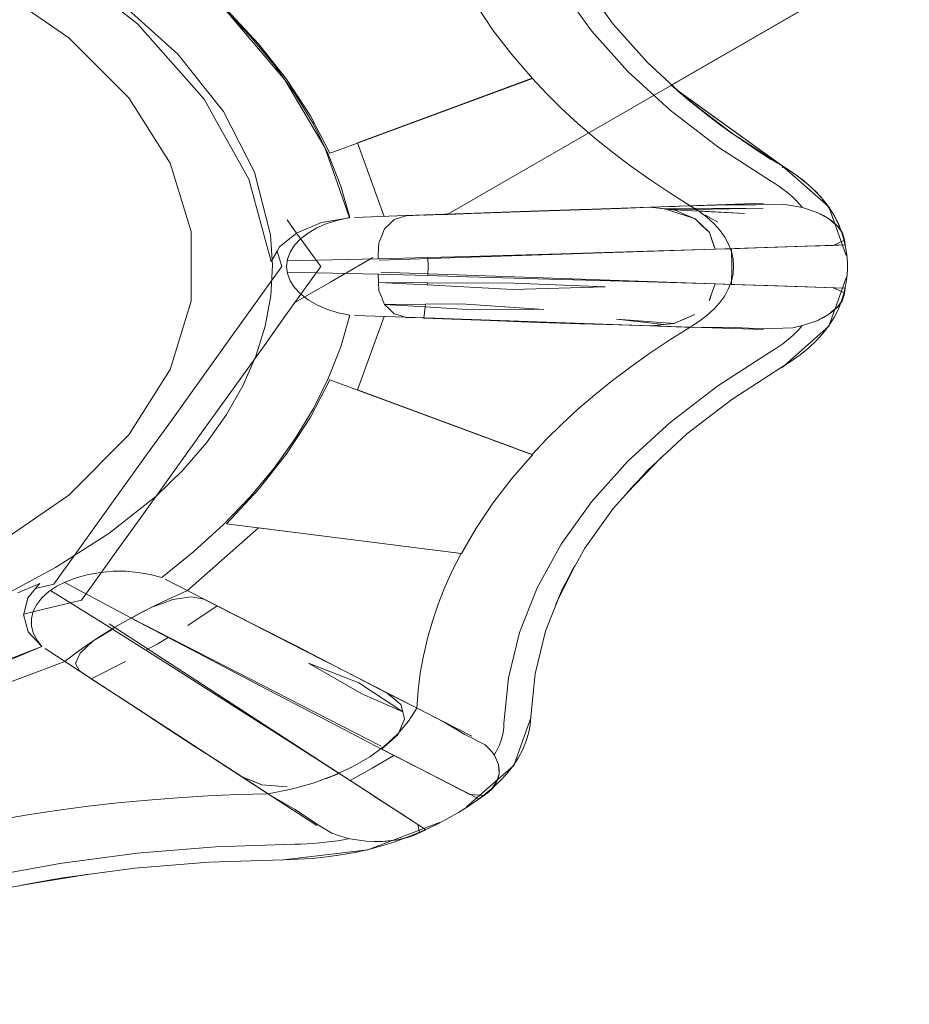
# Model space of a CAD drawing. Header units: millimetres. Extents: x -16331 to -10174, y -4135 to -3584.
# Tile 8 of 256: x -10369.0702 to -10368.994, y -4040.6996 to -4040.6153. Entities that reach past the tile are written whole.
import ezdxf

# ---------------------------------------------------------------- set-up
doc = ezdxf.new("R2010")
doc.units = ezdxf.units.MM
doc.layers.add('IFC-IfcFlowTerminal-Contorno', color=250, linetype='Continuous', lineweight=5)
doc.layers.add('P-SANR-FIXT', color=7, linetype='Continuous')

msp = doc.modelspace()

# ---------------------------------------------------------------- linework, layer by layer
at = {"layer": 'IFC-IfcFlowTerminal-Contorno', "lineweight": 5}
for p, q in [((-10369.030027, -4040.629914), (-10368.881684, -4040.544268)), ((-10369.065848, -4040.611122), (-10369.060139, -4040.615629)), ((-10369.052502, -4040.614384), (-10369.04976, -4040.617327)), ((-10369.029685, -4040.616152), (-10369.031122, -4040.614008)), ((-10369.047508, -4040.620412), (-10369.052198, -4040.614907)), ((-10369.060139, -4040.615629), (-10369.05443, -4040.62207)), ((-10369.028073, -4040.618254), (-10369.029685, -4040.616152)), ((-10369.04976, -4040.617327), (-10369.047362, -4040.620377)), ((-10369.026304, -4040.620308), (-10369.028073, -4040.618254)), ((-10369.044081, -4040.626221), (-10369.047508, -4040.620412)), ((-10369.047362, -4040.620377), (-10369.04532, -4040.623514)), ((-10369.041903, -4040.626071), (-10369.026304, -4040.620308)), ((-10369.05443, -4040.62207), (-10369.053354, -4040.623992)), ((-10369.053354, -4040.623992), (-10369.050589, -4040.628929)), ((-10369.04532, -4040.623514), (-10369.043654, -4040.626717)), ((-10369.043402, -4040.628154), (-10369.044081, -4040.626221)), ((-10369.043654, -4040.626717), (-10369.043316, -4040.626592)), ((-10369.043316, -4040.626592), (-10369.041903, -4040.626071)), ((-10369.042163, -4040.631679), (-10369.043402, -4040.628154)), ((-10369.050589, -4040.628929), (-10369.049113, -4040.63441)), ((-10369.033532, -4040.631938), (-10369.030027, -4040.629914)), ((-10369.022223, -4040.631527), (-10369.026557, -4040.631676)), ((-10369.020422, -4040.631492), (-10369.025748, -4040.631677)), ((-10369.020045, -4040.631469), (-10369.022223, -4040.631527)), ((-10369.018779, -4040.631436), (-10369.020422, -4040.631492)), ((-10369.018899, -4040.631439), (-10369.020045, -4040.631469)), ((-10369.017106, -4040.63137), (-10369.018899, -4040.631439)), ((-10369.016157, -4040.631345), (-10369.018779, -4040.631436)), ((-10369.016208, -4040.631339), (-10369.017106, -4040.63137)), ((-10369.012804, -4040.631228), (-10369.016157, -4040.631345)), ((-10369.015996, -4040.631362), (-10369.016157, -4040.631345)), ((-10369.016157, -4040.631345), (-10369.015017, -4040.631468)), ((-10369.015144, -4040.631453), (-10369.015996, -4040.631362)), ((-10369.01501, -4040.631468), (-10369.015144, -4040.631453)), ((-10369.015017, -4040.631468), (-10369.012416, -4040.631456)), ((-10369.015017, -4040.631468), (-10369.014832, -4040.631528)), ((-10369.014245, -4040.631514), (-10369.015017, -4040.631468)), ((-10369.014258, -4040.63155), (-10369.01501, -4040.631468)), ((-10369.014049, -4040.631265), (-10369.014761, -4040.63129)), ((-10369.01469, -4040.631574), (-10369.012364, -4040.632329)), ((-10369.014127, -4040.631564), (-10369.014258, -4040.63155)), ((-10369.013552, -4040.631554), (-10369.014245, -4040.631514)), ((-10369.013552, -4040.631554), (-10369.014127, -4040.631564)), ((-10369.013244, -4040.631948), (-10369.014127, -4040.631564)), ((-10369.014127, -4040.631564), (-10369.012057, -4040.631671)), ((-10369.01229, -4040.631532), (-10369.013552, -4040.631554)), ((-10369.01252, -4040.631218), (-10369.012804, -4040.631228)), ((-10369.009668, -4040.631119), (-10369.01252, -4040.631218)), ((-10369.012416, -4040.631456), (-10369.00652, -4040.63143)), ((-10369.01229, -4040.631532), (-10369.012416, -4040.631456)), ((-10369.00652, -4040.63143), (-10369.01229, -4040.631532)), ((-10369.008133, -4040.631873), (-10369.012111, -4040.631639)), ((-10369.007116, -4040.631135), (-10369.009668, -4040.631119)), ((-10369.004803, -4040.631064), (-10369.007116, -4040.631135)), ((-10369.003146, -4040.631362), (-10369.004803, -4040.631064)), ((-10369.001911, -4040.631792), (-10369.003146, -4040.631362)), ((-10369.046929, -4040.63295), (-10369.047304, -4040.632428)), ((-10369.044379, -4040.632634), (-10369.041967, -4040.632237)), ((-10369.041967, -4040.632237), (-10369.042163, -4040.631679)), ((-10369.038146, -4040.63238), (-10369.038554, -4040.632782)), ((-10369.037698, -4040.632243), (-10369.038146, -4040.63238)), ((-10369.037141, -4040.632074), (-10369.037698, -4040.632243)), ((-10369.035973, -4040.63203), (-10369.037127, -4040.63207)), ((-10369.033547, -4040.631946), (-10369.035973, -4040.63203)), ((-10369.035423, -4040.632009), (-10369.035605, -4040.632016)), ((-10369.033532, -4040.631938), (-10369.035423, -4040.632009)), ((-10369.031532, -4040.631877), (-10369.033547, -4040.631946)), ((-10369.031279, -4040.631853), (-10369.033532, -4040.631938)), ((-10369.025748, -4040.631677), (-10369.031532, -4040.631877)), ((-10369.026557, -4040.631676), (-10369.031279, -4040.631853)), ((-10369.012364, -4040.632329), (-10369.013244, -4040.631948)), ((-10369.012364, -4040.632329), (-10369.011138, -4040.633515)), ((-10369.011751, -4040.632922), (-10369.012364, -4040.632329)), ((-10369.011818, -4040.631814), (-10369.012057, -4040.631671)), ((-10369.012057, -4040.631671), (-10369.008133, -4040.631873)), ((-10369.010417, -4040.63262), (-10369.01147, -4040.632022)), ((-10369.000906, -4040.63234), (-10369.001911, -4040.631792)), ((-10369.00016, -4040.632963), (-10369.000906, -4040.63234)), ((-10369.046502, -4040.633545), (-10369.046929, -4040.63295)), ((-10369.04651, -4040.633552), (-10369.044379, -4040.632634)), ((-10369.03896, -4040.633187), (-10369.039203, -4040.633781)), ((-10369.038554, -4040.632782), (-10369.03896, -4040.633187)), ((-10369.011138, -4040.633515), (-10369.011751, -4040.632922)), ((-10368.999733, -4040.633557), (-10369.00016, -4040.632963)), ((-10369.047956, -4040.634719), (-10369.04651, -4040.633552)), ((-10369.046109, -4040.634094), (-10369.046502, -4040.633545)), ((-10369.044438, -4040.636423), (-10369.046109, -4040.634094)), ((-10369.039203, -4040.633781), (-10369.039444, -4040.634375)), ((-10369.010884, -4040.634228), (-10369.011138, -4040.633515)), ((-10369.011138, -4040.633515), (-10369.010637, -4040.63494)), ((-10369.000528, -4040.634602), (-10368.999568, -4040.634169)), ((-10368.999568, -4040.634169), (-10368.999733, -4040.633557)), ((-10369.049113, -4040.63441), (-10369.048839, -4040.635431)), ((-10369.048176, -4040.635097), (-10369.047956, -4040.634719)), ((-10369.039444, -4040.634375), (-10369.039504, -4040.635386)), ((-10369.016478, -4040.635114), (-10369.010637, -4040.63494)), ((-10369.010637, -4040.63494), (-10369.010884, -4040.634228)), ((-10369.010637, -4040.63494), (-10369.009231, -4040.634893)), ((-10369.009231, -4040.634893), (-10369.006385, -4040.634799)), ((-10369.009197, -4040.636423), (-10369.009231, -4040.634893)), ((-10369.006385, -4040.634799), (-10369.006142, -4040.634791)), ((-10369.006142, -4040.634791), (-10369.002746, -4040.634676)), ((-10369.002746, -4040.634676), (-10369.000528, -4040.634602)), ((-10369.048839, -4040.635431), (-10369.04869, -4040.635982)), ((-10369.04869, -4040.635982), (-10369.048176, -4040.635097)), ((-10369.047779, -4040.636423), (-10369.048176, -4040.635097)), ((-10369.043519, -4040.637704), (-10369.039969, -4040.635654)), ((-10369.039504, -4040.635386), (-10369.039527, -4040.635765)), ((-10369.039527, -4040.635765), (-10369.035269, -4040.635647)), ((-10369.035269, -4040.635647), (-10369.031807, -4040.635551)), ((-10369.035269, -4040.635647), (-10369.035237, -4040.636423)), ((-10369.031807, -4040.635551), (-10369.023821, -4040.635325)), ((-10369.023821, -4040.635325), (-10369.016478, -4040.635114)), ((-10369.048589, -4040.637553), (-10369.047779, -4040.636423)), ((-10369.046653, -4040.639513), (-10369.044438, -4040.636423)), ((-10369.035237, -4040.636423), (-10369.035269, -4040.6372)), ((-10369.009231, -4040.637952), (-10369.009197, -4040.636423)), ((-10369.05142, -4040.641498), (-10369.048589, -4040.637553)), ((-10369.039527, -4040.637083), (-10369.039486, -4040.637778)), ((-10369.035269, -4040.6372), (-10369.039527, -4040.637083)), ((-10369.031824, -4040.637294), (-10369.035269, -4040.6372)), ((-10369.023826, -4040.63752), (-10369.031824, -4040.637294)), ((-10369.016474, -4040.637734), (-10369.023826, -4040.63752)), ((-10369.046653, -4040.639513), (-10369.043607, -4040.637754)), ((-10369.043607, -4040.637754), (-10369.043519, -4040.637704)), ((-10369.039486, -4040.637778), (-10369.035295, -4040.637803)), ((-10369.039486, -4040.637778), (-10369.039446, -4040.638472)), ((-10369.035303, -4040.637999), (-10369.039486, -4040.637778)), ((-10369.035295, -4040.637803), (-10369.035303, -4040.637999)), ((-10369.02798, -4040.638386), (-10369.035303, -4040.637999)), ((-10369.035295, -4040.637803), (-10369.027877, -4040.637847)), ((-10369.020073, -4040.638156), (-10369.02798, -4040.638386)), ((-10369.027877, -4040.637847), (-10369.020073, -4040.638156)), ((-10369.010637, -4040.637908), (-10369.016474, -4040.637734)), ((-10369.01092, -4040.638707), (-10369.010637, -4040.637908)), ((-10369.010639, -4040.637905), (-10369.01089, -4040.638621)), ((-10369.009231, -4040.637952), (-10369.010639, -4040.637905)), ((-10369.006407, -4040.638048), (-10369.009231, -4040.637952)), ((-10369.006156, -4040.638056), (-10369.006407, -4040.638048)), ((-10369.002759, -4040.63817), (-10369.006156, -4040.638056)), ((-10369.000528, -4040.638244), (-10369.002759, -4040.63817)), ((-10368.99957, -4040.638678), (-10369.000528, -4040.638244)), ((-10369.039446, -4040.638472), (-10369.039205, -4040.639066)), ((-10369.039205, -4040.639066), (-10369.039159, -4040.639178)), ((-10369.039159, -4040.639178), (-10369.03896, -4040.639661)), ((-10369.01089, -4040.638621), (-10369.011142, -4040.639338)), ((-10369.011138, -4040.63934), (-10369.01092, -4040.638707)), ((-10368.999733, -4040.639289), (-10368.99957, -4040.638678)), ((-10369.047443, -4040.640616), (-10369.046794, -4040.63971)), ((-10369.046794, -4040.63971), (-10369.046653, -4040.639513)), ((-10369.03896, -4040.639661), (-10369.035456, -4040.639644)), ((-10369.03896, -4040.639661), (-10369.038552, -4040.640065)), ((-10369.035486, -4040.639882), (-10369.03896, -4040.639661)), ((-10369.038552, -4040.640065), (-10369.038148, -4040.640467)), ((-10369.035486, -4040.639882), (-10369.035605, -4040.64083)), ((-10369.035456, -4040.639644), (-10369.035486, -4040.639882)), ((-10369.032315, -4040.640083), (-10369.035486, -4040.639882)), ((-10369.035456, -4040.639644), (-10369.032391, -4040.639628)), ((-10369.032391, -4040.639628), (-10369.025323, -4040.640098)), ((-10369.025323, -4040.640098), (-10369.032315, -4040.640083)), ((-10369.000906, -4040.640509), (-10369.00016, -4040.639882)), ((-10369.00016, -4040.639882), (-10368.999733, -4040.639289)), ((-10369.049297, -4040.643203), (-10369.047443, -4040.640616)), ((-10369.038148, -4040.640467), (-10369.037639, -4040.640622)), ((-10369.037639, -4040.640622), (-10369.037143, -4040.640771)), ((-10369.037127, -4040.640776), (-10369.035747, -4040.640824)), ((-10369.035747, -4040.640824), (-10369.035605, -4040.640829)), ((-10369.035605, -4040.640829), (-10369.031545, -4040.640971)), ((-10369.035605, -4040.64083), (-10369.031281, -4040.640994)), ((-10369.019088, -4040.640918), (-10369.014142, -4040.641285)), ((-10369.015026, -4040.64138), (-10369.019088, -4040.640918)), ((-10369.012372, -4040.640527), (-10369.014142, -4040.641285)), ((-10369.014142, -4040.641285), (-10369.013258, -4040.640907)), ((-10369.013258, -4040.640907), (-10369.012377, -4040.640524)), ((-10369.001915, -4040.641057), (-10369.000906, -4040.640509)), ((-10369.052359, -4040.642807), (-10369.05142, -4040.641498)), ((-10369.031545, -4040.640971), (-10369.025752, -4040.641171)), ((-10369.031281, -4040.640994), (-10369.026557, -4040.641173)), ((-10369.026557, -4040.641173), (-10369.022223, -4040.641322)), ((-10369.025752, -4040.641171), (-10369.020413, -4040.641356)), ((-10369.022223, -4040.641322), (-10369.018899, -4040.641409)), ((-10369.020413, -4040.641356), (-10369.018701, -4040.641415)), ((-10369.018899, -4040.641409), (-10369.017104, -4040.641477)), ((-10369.018701, -4040.641415), (-10369.016159, -4040.641502)), ((-10369.017104, -4040.641477), (-10369.016214, -4040.641508)), ((-10369.016214, -4040.641508), (-10369.015487, -4040.641534)), ((-10369.015026, -4040.64138), (-10369.016159, -4040.641502)), ((-10369.016159, -4040.641502), (-10369.016008, -4040.641486)), ((-10369.016159, -4040.641502), (-10369.012531, -4040.641629)), ((-10369.016008, -4040.641486), (-10369.015026, -4040.64138)), ((-10369.015487, -4040.641534), (-10369.014778, -4040.641557)), ((-10369.014142, -4040.641285), (-10369.015026, -4040.64138)), ((-10369.014778, -4040.641557), (-10369.014047, -4040.641582)), ((-10369.012531, -4040.641629), (-10369.009518, -4040.641623)), ((-10369.009518, -4040.641623), (-10369.006586, -4040.641751)), ((-10369.006586, -4040.641751), (-10369.00397, -4040.641667)), ((-10369.00397, -4040.641667), (-10369.003146, -4040.641484)), ((-10369.003146, -4040.641484), (-10369.001915, -4040.641057)), ((-10369.057234, -4040.649604), (-10369.052359, -4040.642807)), ((-10369.05468, -4040.650705), (-10369.049297, -4040.643203)), ((-10369.043654, -4040.646131), (-10369.04532, -4040.649334)), ((-10369.042663, -4040.646497), (-10369.043654, -4040.646131)), ((-10369.026302, -4040.652539), (-10369.042663, -4040.646497)), ((-10369.04532, -4040.649334), (-10369.04736, -4040.65247)), ((-10369.059352, -4040.652556), (-10369.057234, -4040.649604)), ((-10369.055316, -4040.651591), (-10369.05468, -4040.650705)), ((-10369.060065, -4040.658209), (-10369.055316, -4040.651591)), ((-10369.06356, -4040.658421), (-10369.059352, -4040.652556)), ((-10369.04736, -4040.65247), (-10369.049758, -4040.65552)), ((-10369.028076, -4040.654593), (-10369.026302, -4040.652539)), ((-10369.029682, -4040.656698), (-10369.028076, -4040.654593)), ((-10369.049758, -4040.65552), (-10369.052504, -4040.658463)), ((-10369.03112, -4040.658841), (-10369.029682, -4040.656698)), ((-10369.067307, -4040.663645), (-10369.06356, -4040.658421)), ((-10369.061933, -4040.660813), (-10369.060065, -4040.658209)), ((-10369.052504, -4040.658463), (-10369.032387, -4040.661018)), ((-10369.032387, -4040.661018), (-10369.03112, -4040.658841)), ((-10369.063272, -4040.66268), (-10369.061933, -4040.660813)), ((-10369.064943, -4040.665009), (-10369.063272, -4040.66268)), ((-10369.068495, -4040.663584), (-10369.069293, -4040.66392)), ((-10369.068863, -4040.664017), (-10369.068495, -4040.663584)), ((-10369.068863, -4040.664017), (-10369.067307, -4040.663645)), ((-10369.069293, -4040.66392), (-10369.07038, -4040.66438)), ((-10369.06952, -4040.664791), (-10369.068863, -4040.664017)), ((-10369.069888, -4040.666196), (-10369.06952, -4040.664791)), ((-10369.068981, -4040.665978), (-10369.064943, -4040.665009)), ((-10369.058008, -4040.665278), (-10369.058907, -4040.665596)), ((-10369.057111, -4040.664956), (-10369.058008, -4040.665278)), ((-10369.056329, -4040.664836), (-10369.057111, -4040.664956)), ((-10369.055545, -4040.664715), (-10369.056329, -4040.664836)), ((-10369.055058, -4040.664805), (-10369.055545, -4040.664715)), ((-10369.05446, -4040.664913), (-10369.055058, -4040.664805)), ((-10369.053391, -4040.665455), (-10369.054445, -4040.664915)), ((-10369.069897, -4040.666229), (-10369.069888, -4040.666196)), ((-10369.069497, -4040.667727), (-10369.069897, -4040.666229)), ((-10369.069888, -4040.666196), (-10369.068981, -4040.665978)), ((-10369.059678, -4040.666013), (-10369.060666, -4040.666549)), ((-10369.058907, -4040.665596), (-10369.059678, -4040.666013)), ((-10369.053301, -4040.6655), (-10369.055828, -4040.667183)), ((-10369.050253, -4040.66706), (-10369.053391, -4040.665455)), ((-10369.050045, -4040.66715), (-10369.053301, -4040.6655)), ((-10369.060666, -4040.666549), (-10369.057513, -4040.668203)), ((-10369.045914, -4040.669282), (-10369.050253, -4040.66706)), ((-10369.068324, -4040.668978), (-10369.069497, -4040.667727)), ((-10369.062279, -4040.66748), (-10369.063101, -4040.667989)), ((-10369.059412, -4040.6693), (-10369.062279, -4040.66748)), ((-10369.046493, -4040.668952), (-10369.050045, -4040.66715)), ((-10369.063926, -4040.668494), (-10369.06448, -4040.669014)), ((-10369.063101, -4040.667989), (-10369.063926, -4040.668494)), ((-10369.058439, -4040.668764), (-10369.059412, -4040.6693)), ((-10369.057513, -4040.668203), (-10369.058439, -4040.668764)), ((-10369.057513, -4040.668203), (-10369.054946, -4040.66955)), ((-10369.077191, -4040.672369), (-10369.068324, -4040.668978)), ((-10369.065038, -4040.669532), (-10369.065245, -4040.669984)), ((-10369.06448, -4040.669014), (-10369.065038, -4040.669532)), ((-10369.05709, -4040.670773), (-10369.059412, -4040.6693)), ((-10369.054946, -4040.66955), (-10369.049024, -4040.67265)), ((-10369.043246, -4040.670617), (-10369.046493, -4040.668952)), ((-10369.041924, -4040.671324), (-10369.045914, -4040.669282)), ((-10369.065245, -4040.669984), (-10369.065452, -4040.670435)), ((-10369.065452, -4040.670435), (-10369.065279, -4040.670755)), ((-10369.061179, -4040.670273), (-10369.064095, -4040.671732)), ((-10369.040926, -4040.673023), (-10369.045485, -4040.670406)), ((-10369.045485, -4040.670406), (-10369.041159, -4040.672074)), ((-10369.065279, -4040.670755), (-10369.065113, -4040.671063)), ((-10369.065108, -4040.671071), (-10369.064249, -4040.67163)), ((-10369.051716, -4040.674199), (-10369.05709, -4040.670773)), ((-10369.041416, -4040.671585), (-10369.043246, -4040.670617)), ((-10369.064249, -4040.67163), (-10369.064094, -4040.671731)), ((-10369.064095, -4040.671732), (-10369.061236, -4040.673612)), ((-10369.064094, -4040.671731), (-10369.061399, -4040.673486)), ((-10369.041416, -4040.671585), (-10369.041924, -4040.671324)), ((-10369.03873, -4040.672961), (-10369.041416, -4040.671585)), ((-10369.041159, -4040.672074), (-10369.037408, -4040.674576)), ((-10369.049024, -4040.67265), (-10369.043569, -4040.675496)), ((-10369.038752, -4040.672942), (-10369.039432, -4040.672595)), ((-10369.038216, -4040.673216), (-10369.038752, -4040.672942)), ((-10369.038592, -4040.673077), (-10369.03873, -4040.672961)), ((-10369.03873, -4040.672961), (-10369.038074, -4040.673515)), ((-10369.036004, -4040.674356), (-10369.03873, -4040.672961)), ((-10369.061399, -4040.673486), (-10369.057547, -4040.675993)), ((-10369.061236, -4040.673612), (-10369.058116, -4040.675662)), ((-10369.037408, -4040.674576), (-10369.040926, -4040.673023)), ((-10369.038146, -4040.673454), (-10369.038592, -4040.673077)), ((-10369.037562, -4040.673947), (-10369.038146, -4040.673454)), ((-10369.038074, -4040.673515), (-10369.037562, -4040.673947)), ((-10369.037142, -4040.673768), (-10369.037674, -4040.673495)), ((-10369.046777, -4040.677353), (-10369.051716, -4040.674199)), ((-10369.037562, -4040.673947), (-10369.037407, -4040.674576)), ((-10369.037408, -4040.674576), (-10369.037562, -4040.673947)), ((-10369.037252, -4040.675208), (-10369.037408, -4040.674576)), ((-10369.037407, -4040.674576), (-10369.037252, -4040.675208)), ((-10369.033862, -4040.675454), (-10369.036004, -4040.674356)), ((-10369.043569, -4040.675496), (-10369.039226, -4040.67776)), ((-10369.037252, -4040.675208), (-10369.037837, -4040.676547)), ((-10369.037541, -4040.675878), (-10369.037252, -4040.675208)), ((-10369.032076, -4040.676507), (-10369.033862, -4040.675454)), ((-10369.058116, -4040.675662), (-10369.05523, -4040.677536)), ((-10369.057547, -4040.675993), (-10369.053997, -4040.678304)), ((-10369.037837, -4040.676547), (-10369.037541, -4040.675878)), ((-10369.037837, -4040.676547), (-10369.039226, -4040.67776)), ((-10369.039226, -4040.67776), (-10369.038531, -4040.677153)), ((-10369.038531, -4040.677153), (-10369.037837, -4040.676547)), ((-10369.030355, -4040.677398), (-10369.032076, -4040.676507)), ((-10369.05523, -4040.677536), (-10369.053453, -4040.678658)), ((-10369.042861, -4040.679858), (-10369.046777, -4040.677353)), ((-10369.039226, -4040.67776), (-10369.038174, -4040.678301)), ((-10369.029907, -4040.677823), (-10369.030355, -4040.677398)), ((-10369.029547, -4040.678289), (-10369.029907, -4040.677823)), ((-10369.053997, -4040.678304), (-10369.053453, -4040.678658)), ((-10369.053453, -4040.678658), (-10369.051172, -4040.680145)), ((-10369.040024, -4040.679397), (-10369.038174, -4040.678301)), ((-10369.038174, -4040.678301), (-10369.036089, -4040.679373)), ((-10369.029202, -4040.679096), (-10369.029547, -4040.678289)), ((-10369.051807, -4040.67974), (-10369.051205, -4040.680132)), ((-10369.041922, -4040.680464), (-10369.040024, -4040.679397)), ((-10369.036089, -4040.679373), (-10369.035867, -4040.679487)), ((-10369.035867, -4040.679487), (-10369.033325, -4040.680793)), ((-10369.02916, -4040.679892), (-10369.029202, -4040.679096)), ((-10369.051205, -4040.680132), (-10369.05073, -4040.680441)), ((-10369.051172, -4040.680145), (-10369.05098, -4040.680221)), ((-10369.051172, -4040.680145), (-10369.04876, -4040.681716)), ((-10369.049477, -4040.680816), (-10369.051172, -4040.680145)), ((-10369.05098, -4040.680221), (-10369.050219, -4040.680522)), ((-10369.050219, -4040.680522), (-10369.049477, -4040.680816)), ((-10369.044039, -4040.680308), (-10369.042861, -4040.679858)), ((-10369.042859, -4040.679857), (-10369.043914, -4040.680261)), ((-10369.041922, -4040.680464), (-10369.042859, -4040.679857)), ((-10369.040064, -4040.681669), (-10369.041922, -4040.680464)), ((-10369.029399, -4040.68064), (-10369.02916, -4040.679892)), ((-10369.049477, -4040.680816), (-10369.04839, -4040.680907)), ((-10369.047299, -4040.680999), (-10369.049477, -4040.680816)), ((-10369.04839, -4040.680907), (-10369.047299, -4040.680999)), ((-10369.033325, -4040.680793), (-10369.031666, -4040.681646)), ((-10369.030456, -4040.681734), (-10369.029826, -4040.681234)), ((-10369.029826, -4040.681234), (-10369.029399, -4040.68064)), ((-10369.04876, -4040.681716), (-10369.046622, -4040.682943)), ((-10369.039876, -4040.681792), (-10369.040064, -4040.681669)), ((-10369.037613, -4040.683259), (-10369.039876, -4040.681792)), ((-10369.031666, -4040.681646), (-10369.030456, -4040.681734)), ((-10369.046622, -4040.682943), (-10369.044707, -4040.684229)), ((-10369.036127, -4040.684222), (-10369.037613, -4040.683259)), ((-10369.044707, -4040.684229), (-10369.043487, -4040.68498)), ((-10369.035977, -4040.684921), (-10369.036127, -4040.684222)), ((-10369.043487, -4040.68498), (-10369.042751, -4040.685239)), ((-10369.042751, -4040.685239), (-10369.041943, -4040.685446)), ((-10369.041943, -4040.685446), (-10369.040548, -4040.685647)), ((-10369.040548, -4040.685647), (-10369.039167, -4040.68567)), ((-10369.039167, -4040.68567), (-10369.037871, -4040.685532)), ((-10369.037871, -4040.685532), (-10369.036846, -4040.685286)), ((-10369.036846, -4040.685286), (-10369.035977, -4040.684921))]:
    msp.add_line(p, q, dxfattribs=at)
at = {"layer": 'P-SANR-FIXT', "lineweight": 5}
for p, q in [((-10369.014402, -4040.62088), (-10368.881695, -4040.544261)), ((-10368.883065, -4040.545052), (-10369.014402, -4040.62088)), ((-10369.041295, -4040.625817), (-10369.02633, -4040.620292)), ((-10369.033537, -4040.631928), (-10369.021474, -4040.624963)), ((-10369.039009, -4040.632117), (-10369.041295, -4040.625817)), ((-10369.037153, -4040.632053), (-10369.016186, -4040.631327)), ((-10369.016186, -4040.631327), (-10369.006508, -4040.630992)), ((-10369.041554, -4040.632205), (-10369.037153, -4040.632053)), ((-10369.010665, -4040.634922), (-10369.039426, -4040.635882)), ((-10369.010665, -4040.634922), (-10368.999498, -4040.63455)), ((-10369.039556, -4040.635748), (-10369.047323, -4040.63592)), ((-10369.047323, -4040.636893), (-10369.039556, -4040.637065)), ((-10369.010665, -4040.63789), (-10369.039287, -4040.636899)), ((-10369.010665, -4040.637888), (-10368.999498, -4040.638263)), ((-10369.037153, -4040.64076), (-10369.041554, -4040.640608)), ((-10369.041295, -4040.646995), (-10369.039009, -4040.640696)), ((-10369.016186, -4040.641486), (-10369.037153, -4040.64076)), ((-10369.006508, -4040.641821), (-10369.016186, -4040.641486)), ((-10369.02633, -4040.652521), (-10369.041295, -4040.646995)), ((-10369.055862, -4040.664186), (-10369.049763, -4040.658798)), ((-10369.049763, -4040.658798), (-10369.032413, -4040.661001)), ((-10369.060695, -4040.66653), (-10369.066411, -4040.663475)), ((-10369.057769, -4040.66321), (-10369.054471, -4040.664898)), ((-10369.067601, -4040.664162), (-10369.062309, -4040.667462)), ((-10369.054471, -4040.664898), (-10369.038755, -4040.672945)), ((-10369.042888, -4040.679838), (-10369.062558, -4040.667032)), ((-10369.060695, -4040.66653), (-10369.039251, -4040.67751)), ((-10369.065135, -4040.671055), (-10369.06806, -4040.669151)), ((-10369.075701, -4040.673774), (-10369.066369, -4040.670252)), ((-10369.051198, -4040.680129), (-10369.065135, -4040.671055)), ((-10369.038755, -4040.672945), (-10369.031502, -4040.676659)), ((-10369.030903, -4040.682037), (-10369.039259, -4040.677743)), ((-10369.044766, -4040.684316), (-10369.051198, -4040.680129)), ((-10369.042888, -4040.679838), (-10369.03545, -4040.684662))]:
    msp.add_line(p, q, dxfattribs=at)
for points in [[(-10369.028735, -4040.597249), (-10369.028352, -4040.601163), (-10369.0274, -4040.605045), (-10369.025887, -4040.608868), (-10369.023824, -4040.612603), (-10369.021225, -4040.616226), (-10369.018109, -4040.619709), (-10369.014497, -4040.62303), (-10369.010416, -4040.626163), (-10369.005893, -4040.629088)], [(-10369.026433, -4040.597829), (-10369.026072, -4040.601506), (-10369.025178, -4040.605153), (-10369.023757, -4040.608743), (-10369.021819, -4040.612252), (-10369.019378, -4040.615655), (-10369.016451, -4040.618928), (-10369.013058, -4040.622047), (-10369.009223, -4040.624991), (-10369.004975, -4040.627738)], [(-10369.048748, -4040.633693), (-10369.050106, -4040.628333), (-10369.05277, -4040.623139), (-10369.056685, -4040.618217), (-10369.061771, -4040.613666), (-10369.067926, -4040.609578), (-10369.075025, -4040.606036), (-10369.082923, -4040.603113), (-10369.091461, -4040.600867), (-10369.100464, -4040.599345)], [(-10369.041946, -4040.632219), (-10369.042719, -4040.629524), (-10369.043758, -4040.626859), (-10369.045059, -4040.624233), (-10369.046617, -4040.621654), (-10369.048427, -4040.619131), (-10369.050484, -4040.616671), (-10369.052781, -4040.614283), (-10369.05531, -4040.611975), (-10369.058063, -4040.609754)], [(-10369.156318, -4040.660559), (-10369.148418, -4040.664386), (-10369.139487, -4040.667363), (-10369.129797, -4040.669399), (-10369.119641, -4040.670433), (-10369.109328, -4040.670433), (-10369.099173, -4040.669399), (-10369.089482, -4040.667363), (-10369.080551, -4040.664386), (-10369.072651, -4040.660559), (-10369.066022, -4040.655998), (-10369.060866, -4040.650842), (-10369.057339, -4040.645247), (-10369.055548, -4040.639383), (-10369.055548, -4040.633429), (-10369.057339, -4040.627566), (-10369.060866, -4040.621971), (-10369.066022, -4040.616815), (-10369.072651, -4040.612254)], [(-10369.02633, -4040.620292), (-10369.025085, -4040.621605), (-10369.023773, -4040.622895), (-10369.022393, -4040.624163), (-10369.020948, -4040.625405), (-10369.019438, -4040.626622), (-10369.017866, -4040.627812), (-10369.016232, -4040.628973), (-10369.014537, -4040.630106), (-10369.012784, -4040.631209)], [(-10369.014402, -4040.62088), (-10369.013535, -4040.621626), (-10369.012647, -4040.622363), (-10369.011736, -4040.623091), (-10369.010804, -4040.62381), (-10369.00985, -4040.62452), (-10369.008876, -4040.62522), (-10369.00788, -4040.62591), (-10369.006865, -4040.62659), (-10369.005829, -4040.62726)], [(-10369.013912, -4040.621304), (-10369.013022, -4040.622068), (-10369.012104, -4040.622821), (-10369.011158, -4040.623563), (-10369.010186, -4040.624293), (-10369.009187, -4040.625011), (-10369.008163, -4040.625717), (-10369.007113, -4040.626411), (-10369.006038, -4040.627092), (-10369.004939, -4040.627759)], [(-10369.013909, -4040.621302), (-10369.004939, -4040.627759)], [(-10369.004939, -4040.627759), (-10369.013909, -4040.621302)], [(-10369.013841, -4040.621366), (-10369.004939, -4040.627759)], [(-10368.999802, -4040.633444), (-10369.000117, -4040.632663), (-10369.000527, -4040.631897), (-10369.00103, -4040.63115), (-10369.001624, -4040.630425), (-10369.002305, -4040.629726), (-10369.00307, -4040.629057), (-10369.003915, -4040.628421), (-10369.004836, -4040.627821), (-10369.005829, -4040.62726)], [(-10368.999802, -4040.633444), (-10369.000083, -4040.632737), (-10369.000442, -4040.632041), (-10369.000878, -4040.631361), (-10369.001388, -4040.630698), (-10369.00197, -4040.630055), (-10369.002623, -4040.629435), (-10369.003344, -4040.628841), (-10369.004129, -4040.628274), (-10369.004975, -4040.627738)], [(-10369.004939, -4040.627759), (-10369.00089, -4040.631314), (-10368.999401, -4040.63548)], [(-10369.004837, -4040.627948), (-10369.004939, -4040.627759)], [(-10369.003171, -4040.631345), (-10369.003409, -4040.631071), (-10369.003664, -4040.630801), (-10369.003935, -4040.630537), (-10369.004223, -4040.630279), (-10369.004526, -4040.630027), (-10369.004846, -4040.629782), (-10369.00518, -4040.629543), (-10369.005529, -4040.629312), (-10369.005893, -4040.629088)], [(-10369.012784, -4040.641604), (-10369.012034, -4040.641131), (-10369.011358, -4040.640622), (-10369.010761, -4040.640082), (-10369.010248, -4040.639513), (-10369.009823, -4040.63892), (-10369.009489, -4040.638309), (-10369.009249, -4040.637683), (-10369.009104, -4040.637047), (-10369.009055, -4040.636406), (-10369.009104, -4040.635766), (-10369.009249, -4040.63513), (-10369.009489, -4040.634504), (-10369.009823, -4040.633892), (-10369.010248, -4040.6333), (-10369.010761, -4040.632731), (-10369.011358, -4040.63219), (-10369.012034, -4040.631682), (-10369.012784, -4040.631209)], [(-10369.041946, -4040.632219), (-10369.042956, -4040.632437), (-10369.043902, -4040.632735), (-10369.044764, -4040.633109), (-10369.045526, -4040.633549), (-10369.046172, -4040.634048), (-10369.046688, -4040.634594), (-10369.047065, -4040.635177), (-10369.047294, -4040.635785), (-10369.047371, -4040.636406), (-10369.047294, -4040.637027), (-10369.047065, -4040.637635), (-10369.046688, -4040.638219), (-10369.046172, -4040.638765), (-10369.045526, -4040.639264), (-10369.044764, -4040.639704), (-10369.043902, -4040.640077), (-10369.042956, -4040.640376), (-10369.041946, -4040.640594)], [(-10368.999766, -4040.633464), (-10368.999922, -4040.633237), (-10369.000151, -4040.632969), (-10369.000482, -4040.632657), (-10369.000899, -4040.632342), (-10369.001369, -4040.632056), (-10369.0019, -4040.631796)], [(-10369.058556, -4040.65612), (-10369.056256, -4040.653868), (-10369.054239, -4040.651528), (-10369.052517, -4040.64911), (-10369.051098, -4040.646627), (-10369.04999, -4040.644092), (-10369.049197, -4040.641518), (-10369.048725, -4040.638918), (-10369.048575, -4040.636305), (-10369.048748, -4040.633693)], [(-10368.999802, -4040.639369), (-10368.999605, -4040.638716), (-10368.999457, -4040.638059), (-10368.999359, -4040.637399), (-10368.999309, -4040.636738), (-10368.999309, -4040.636075), (-10368.999359, -4040.635413), (-10368.999457, -4040.634753), (-10368.999605, -4040.634096), (-10368.999802, -4040.633444)], [(-10368.999802, -4040.639369), (-10368.999605, -4040.638716), (-10368.999457, -4040.638059), (-10368.999359, -4040.637399), (-10368.999309, -4040.636738), (-10368.999309, -4040.636075), (-10368.999359, -4040.635413), (-10368.999457, -4040.634753), (-10368.999605, -4040.634096), (-10368.999802, -4040.633444)], [(-10368.999488, -4040.634572), (-10368.99957, -4040.634126), (-10368.999642, -4040.633816), (-10368.999724, -4040.633562), (-10368.999766, -4040.633464)], [(-10369.000516, -4040.634606), (-10368.999488, -4040.634572)], [(-10368.999401, -4040.637374), (-10369.00089, -4040.641541), (-10369.004939, -4040.645095)], [(-10368.999766, -4040.63939), (-10368.999724, -4040.639293), (-10368.999663, -4040.639113), (-10368.999599, -4040.63887), (-10368.999487, -4040.638283)], [(-10369.004975, -4040.645075), (-10369.004129, -4040.644538), (-10369.003344, -4040.643972), (-10369.002623, -4040.643377), (-10369.00197, -4040.642758), (-10369.001388, -4040.642115), (-10369.000878, -4040.641452), (-10369.000442, -4040.640771), (-10369.000083, -4040.640076), (-10368.999802, -4040.639369)], [(-10369.004975, -4040.645075), (-10369.004129, -4040.644538), (-10369.003344, -4040.643972), (-10369.002623, -4040.643377), (-10369.00197, -4040.642758), (-10369.001388, -4040.642115), (-10369.000878, -4040.641452), (-10369.000442, -4040.640771), (-10369.000083, -4040.640076), (-10368.999802, -4040.639369)], [(-10369.001905, -4040.641061), (-10369.00137, -4040.640799), (-10369.000898, -4040.640512), (-10369.000481, -4040.640197), (-10369.000151, -4040.639886), (-10368.999922, -4040.639618), (-10368.999766, -4040.63939)], [(-10369.058063, -4040.663059), (-10369.05531, -4040.660838), (-10369.052781, -4040.65853), (-10369.050484, -4040.656142), (-10369.048427, -4040.653682), (-10369.046617, -4040.651159), (-10369.045059, -4040.64858), (-10369.043758, -4040.645953), (-10369.042719, -4040.643289), (-10369.041946, -4040.640594)], [(-10369.012784, -4040.641604), (-10369.014537, -4040.642707), (-10369.016232, -4040.643839), (-10369.017866, -4040.645001), (-10369.019438, -4040.646191), (-10369.020948, -4040.647408), (-10369.022393, -4040.64865), (-10369.023773, -4040.649917), (-10369.025085, -4040.651208), (-10369.02633, -4040.652521)], [(-10369.005893, -4040.643725), (-10369.005529, -4040.643501), (-10369.00518, -4040.643269), (-10369.004846, -4040.643031), (-10369.004526, -4040.642785), (-10369.004223, -4040.642533), (-10369.003935, -4040.642275), (-10369.003664, -4040.642011), (-10369.003409, -4040.641742), (-10369.003171, -4040.641467)], [(-10369.005893, -4040.643725), (-10369.010416, -4040.646649), (-10369.014497, -4040.649783), (-10369.018109, -4040.653103), (-10369.021225, -4040.656587), (-10369.023824, -4040.660209), (-10369.025887, -4040.663945), (-10369.0274, -4040.667767), (-10369.028352, -4040.671649), (-10369.028735, -4040.675564)], [(-10369.004975, -4040.645075), (-10369.009223, -4040.647822), (-10369.013058, -4040.650766), (-10369.016451, -4040.653885), (-10369.019378, -4040.657157), (-10369.021819, -4040.66056), (-10369.023757, -4040.664069), (-10369.025178, -4040.66766), (-10369.026072, -4040.671307), (-10369.026433, -4040.674984)], [(-10369.004975, -4040.645075), (-10369.009223, -4040.647822), (-10369.013058, -4040.650766), (-10369.016451, -4040.653885), (-10369.019378, -4040.657157), (-10369.021819, -4040.66056), (-10369.023757, -4040.664069), (-10369.025178, -4040.66766), (-10369.026072, -4040.671307), (-10369.026433, -4040.674984)], [(-10369.015237, -4040.652759), (-10369.01817, -4040.655789)], [(-10369.015284, -4040.6528), (-10369.015623, -4040.653124), (-10369.015957, -4040.65345), (-10369.016287, -4040.653777), (-10369.016612, -4040.654106), (-10369.016931, -4040.654437), (-10369.017246, -4040.654769), (-10369.017556, -4040.655103), (-10369.017861, -4040.655438), (-10369.018161, -4040.655775)], [(-10369.015281, -4040.652801), (-10369.018159, -4040.655776)], [(-10369.018159, -4040.655776), (-10369.015281, -4040.652801)], [(-10369.109039, -4040.674333), (-10369.10234, -4040.673618), (-10369.095787, -4040.672543), (-10369.089437, -4040.671118), (-10369.083346, -4040.669355), (-10369.077568, -4040.667271), (-10369.072155, -4040.664883), (-10369.067153, -4040.662212), (-10369.062607, -4040.659283), (-10369.058556, -4040.65612)], [(-10369.032413, -4040.661001), (-10369.033142, -4040.662437), (-10369.033794, -4040.663886), (-10369.034371, -4040.665345), (-10369.034871, -4040.666813), (-10369.035293, -4040.66829), (-10369.035638, -4040.669773), (-10369.035906, -4040.671262), (-10369.036095, -4040.672755), (-10369.036206, -4040.67425)], [(-10369.058063, -4040.663059), (-10369.059044, -4040.662799), (-10369.06008, -4040.662623), (-10369.061148, -4040.662533), (-10369.062228, -4040.662532), (-10369.063296, -4040.66262), (-10369.064333, -4040.662795), (-10369.065315, -4040.663054), (-10369.066223, -4040.663391), (-10369.067039, -4040.663799), (-10369.067746, -4040.66427), (-10369.068329, -4040.664795), (-10369.068777, -4040.665362), (-10369.069081, -4040.66596), (-10369.069233, -4040.666577), (-10369.069232, -4040.6672), (-10369.069077, -4040.667817), (-10369.068771, -4040.668415), (-10369.068321, -4040.668981)], [(-10369.022656, -4040.662042), (-10369.024279, -4040.665347)], [(-10369.022666, -4040.662056), (-10369.022865, -4040.662412), (-10369.023058, -4040.66277), (-10369.023246, -4040.663129), (-10369.023429, -4040.663488), (-10369.023606, -4040.663849), (-10369.023778, -4040.66421), (-10369.023944, -4040.664572), (-10369.024106, -4040.664935), (-10369.024261, -4040.665299)], [(-10369.022664, -4040.662055), (-10369.024257, -4040.665299)], [(-10369.024257, -4040.665299), (-10369.022664, -4040.662055)], [(-10369.055862, -4040.664186), (-10369.05718, -4040.664766), (-10369.058463, -4040.665372), (-10369.05971, -4040.666002), (-10369.06092, -4040.666655), (-10369.062092, -4040.667332), (-10369.063224, -4040.66803), (-10369.064315, -4040.668751), (-10369.065364, -4040.669491), (-10369.066369, -4040.670252)], [(-10369.107231, -4040.678287), (-10369.102564, -4040.67784), (-10369.097949, -4040.67724), (-10369.0934, -4040.67649), (-10369.088933, -4040.67559), (-10369.084562, -4040.674545), (-10369.080302, -4040.673357), (-10369.076166, -4040.672031), (-10369.072168, -4040.670571), (-10369.068321, -4040.668981)], [(-10369.048937, -4040.681601), (-10369.046973, -4040.681197), (-10369.045098, -4040.680671), (-10369.043335, -4040.680028), (-10369.041706, -4040.679276), (-10369.040232, -4040.678425), (-10369.03893, -4040.677485), (-10369.037816, -4040.676467), (-10369.036905, -4040.675384), (-10369.036206, -4040.67425)], [(-10369.026397, -4040.675005), (-10369.027888, -4040.679172), (-10369.031938, -4040.682726)], [(-10369.029763, -4040.68113), (-10369.029096, -4040.680516), (-10369.028498, -4040.679878), (-10369.027973, -4040.679219), (-10369.027522, -4040.678541), (-10369.027147, -4040.677849), (-10369.026849, -4040.677144), (-10369.02663, -4040.67643), (-10369.026492, -4040.675709), (-10369.026433, -4040.674984)], [(-10369.029763, -4040.68113), (-10369.029096, -4040.680516), (-10369.028498, -4040.679878), (-10369.027973, -4040.679219), (-10369.027522, -4040.678541), (-10369.027147, -4040.677849), (-10369.026849, -4040.677144), (-10369.02663, -4040.67643), (-10369.026492, -4040.675709), (-10369.026433, -4040.674984)], [(-10369.029576, -4040.678271), (-10369.029408, -4040.67798), (-10369.029258, -4040.677685), (-10369.029126, -4040.677388), (-10369.029014, -4040.677088), (-10369.02892, -4040.676786), (-10369.028845, -4040.676482), (-10369.028789, -4040.676177), (-10369.028753, -4040.675871), (-10369.028735, -4040.675564)], [(-10369.029727, -4040.681151), (-10369.029559, -4040.680927), (-10369.029392, -4040.680643), (-10369.029245, -4040.680288), (-10369.029153, -4040.679895), (-10369.029136, -4040.679501), (-10369.029193, -4040.6791)], [(-10369.03702, -4040.685321), (-10369.036082, -4040.684939), (-10369.035173, -4040.684535), (-10369.034295, -4040.684109), (-10369.033449, -4040.683661), (-10369.032638, -4040.683192), (-10369.031862, -4040.682704), (-10369.031123, -4040.682197), (-10369.030423, -4040.681672), (-10369.029763, -4040.68113)], [(-10369.03702, -4040.685321), (-10369.036082, -4040.684939), (-10369.035173, -4040.684535), (-10369.034295, -4040.684109), (-10369.033449, -4040.683661), (-10369.032638, -4040.683192), (-10369.031862, -4040.682704), (-10369.031123, -4040.682197), (-10369.030423, -4040.681672), (-10369.029763, -4040.68113)], [(-10369.030887, -4040.682048), (-10369.030399, -4040.681699), (-10369.030071, -4040.681451), (-10369.029817, -4040.681237), (-10369.029727, -4040.681151)], [(-10369.048937, -4040.681601), (-10369.051527, -4040.681665), (-10369.054113, -4040.681774), (-10369.056691, -4040.681928), (-10369.05926, -4040.682128), (-10369.061818, -4040.682372), (-10369.064362, -4040.68266), (-10369.066889, -4040.682993), (-10369.069398, -4040.68337), (-10369.071886, -4040.68379)], [(-10369.034257, -4040.684064), (-10369.040413, -4040.686403), (-10369.04763, -4040.687264)], [(-10369.036984, -4040.685341), (-10369.036837, -4040.68529), (-10369.036573, -4040.685188), (-10369.036229, -4040.685041), (-10369.035431, -4040.684672)], [(-10369.047666, -4040.687243), (-10369.046411, -4040.687209), (-10369.045162, -4040.687129), (-10369.043925, -4040.687003), (-10369.042704, -4040.686831), (-10369.041505, -4040.686614), (-10369.040332, -4040.686354), (-10369.03919, -4040.686051), (-10369.038085, -4040.685706), (-10369.03702, -4040.685321)], [(-10369.047666, -4040.687243), (-10369.046411, -4040.687209), (-10369.045162, -4040.687129), (-10369.043925, -4040.687003), (-10369.042704, -4040.686831), (-10369.041505, -4040.686614), (-10369.040332, -4040.686354), (-10369.03919, -4040.686051), (-10369.038085, -4040.685706), (-10369.03702, -4040.685321)], [(-10369.046662, -4040.685914), (-10369.04613, -4040.685904), (-10369.0456, -4040.685883), (-10369.045071, -4040.68585), (-10369.044545, -4040.685807), (-10369.044022, -4040.685753), (-10369.043502, -4040.685688), (-10369.042987, -4040.685612), (-10369.042477, -4040.685526), (-10369.041973, -4040.685429)], [(-10369.040543, -4040.685649), (-10369.039844, -4040.685683), (-10369.039159, -4040.685673), (-10369.038478, -4040.68562), (-10369.037865, -4040.685535), (-10369.037374, -4040.685439), (-10369.036984, -4040.685341)], [(-10369.046662, -4040.685914), (-10369.053442, -4040.686135), (-10369.060166, -4040.686685), (-10369.066786, -4040.687558), (-10369.073257, -4040.688749), (-10369.079531, -4040.69025), (-10369.085564, -4040.692049), (-10369.091315, -4040.694134), (-10369.096743, -4040.696491), (-10369.101809, -4040.699102)], [(-10369.047666, -4040.687243), (-10369.054035, -4040.687451), (-10369.060352, -4040.687967), (-10369.066571, -4040.688788), (-10369.072649, -4040.689907), (-10369.078543, -4040.691316), (-10369.084211, -4040.693006), (-10369.089613, -4040.694965), (-10369.094712, -4040.697179), (-10369.099471, -4040.699632)], [(-10369.047666, -4040.687243), (-10369.054035, -4040.687451), (-10369.060352, -4040.687967), (-10369.066571, -4040.688788), (-10369.072649, -4040.689907), (-10369.078543, -4040.691316), (-10369.084211, -4040.693006), (-10369.089613, -4040.694965), (-10369.094712, -4040.697179), (-10369.099471, -4040.699632)], [(-10369.064358, -4040.688487), (-10369.070083, -4040.689424)], [(-10369.064441, -4040.688497), (-10369.065071, -4040.688587), (-10369.0657, -4040.68868), (-10369.066327, -4040.688776), (-10369.066953, -4040.688875), (-10369.067577, -4040.688978), (-10369.0682, -4040.689083), (-10369.068821, -4040.689191), (-10369.069441, -4040.689303), (-10369.070059, -4040.689418)], [(-10369.064441, -4040.688499), (-10369.070059, -4040.689419)], [(-10369.070059, -4040.689419), (-10369.064441, -4040.688499)]]:
    msp.add_lwpolyline(points, dxfattribs=at)

doc.saveas('drawing.dxf')
